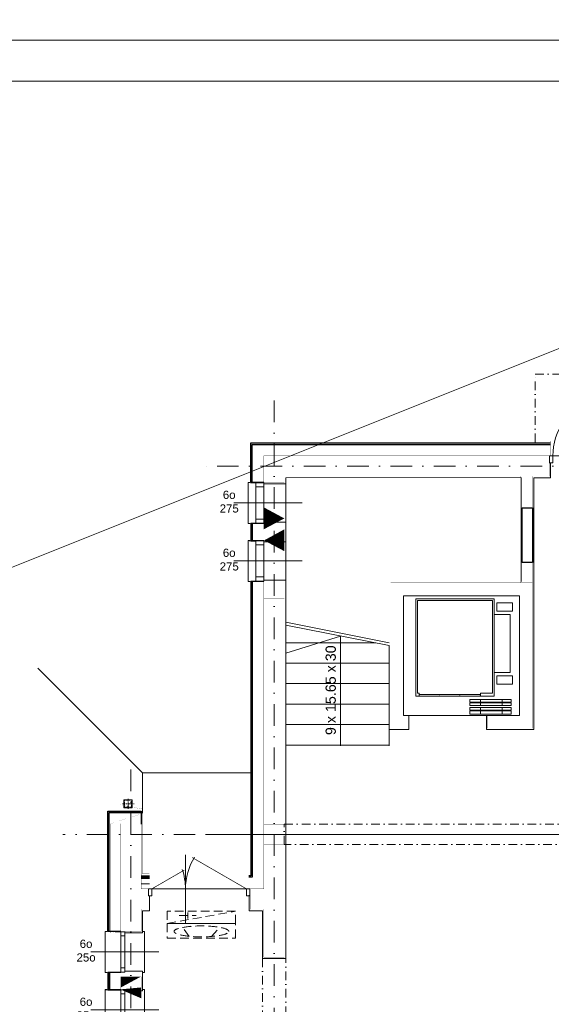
# Model space of a CAD drawing. Extents: x 4615668 to 9294084, y 16339 to 10688993.
# Tile 53 of 256: x 4720256 to 4721036, y 5340183 to 5341627. Entities that reach past the tile are written whole.
import ezdxf
from ezdxf.lldxf.tags import DXFTag

# ---------------------------------------------------------------- set-up
doc = ezdxf.new("R2010")
doc.units = 0
doc.header["$MEASUREMENT"] = 0
doc.linetypes.add('DASHDOT', pattern=[25.4, 12.7, -6.35, 0, -6.35])
doc.linetypes.add('DASHED', pattern=[19.049999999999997, 12.7, -6.35])
for name, color, linetype, lineweight in [('hatch', 253, 'Continuous', 0), ('Osie', 175, 'DASHDOT', 9), ('Wymiar', 7, 'Continuous', 9), ('WYPOSAŻENIE', 223, 'Continuous', 9)]:
    doc.layers.add(name, color=color, linetype=linetype, lineweight=lineweight)
doc.layers.add('MURY', color=7, linetype='Continuous')
doc.layers.add('STOLARKA', color=4, linetype='Continuous')
doc.styles.add('ARIAL_CE', font='arial.ttf', dxfattribs={"height": 15})
doc.styles.add('ARIAL_WYM50', font='arial.ttf', dxfattribs={"height": 15})
doc.linetypes.add('BATTING', pattern='A,0.00254,-2.54,[134,ltypeshp.shx,S=2.54,R=0,X=-2.54,Y=0],-5.08,[134,ltypeshp.shx,S=2.54,R=180,X=2.54,Y=0],-2.54', length=10.16254)
tags = doc.linetypes.add('DASH', pattern=[15, 10, -5]).pattern_tags.tags
tags[6:7] = [DXFTag(74, 4), DXFTag(75, 0), DXFTag(340, '0'), DXFTag(46, 0.0), DXFTag(50, 0.0), DXFTag(44, 0.0), DXFTag(45, 0.0)]
tags[4:5] = [DXFTag(74, 4), DXFTag(75, 0), DXFTag(340, '0'), DXFTag(46, 0.0), DXFTag(50, 0.0), DXFTag(44, 0.0), DXFTag(45, 0.0)]

# ---------------------------------------------------------------- blocks, each defined once
blk = doc.blocks.new('G$C61CBF25F')
at = {"layer": 'Osie', "lineweight": 0, "ltscale": 2.5}
for p, q in [((305, 0), (305, 1880.0000002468)), ((1525, 1780.0000002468), (204.8462595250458, 1780.0000002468)), ((1525, 1780.0000002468), (204.8462595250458, 1780.0000002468)), ((95, 540), (95, 1340)), ((1525, 1240), (-5, 1240))]:
    blk.add_line(p, q, dxfattribs=at)
blk = doc.blocks.new('G$C09C456D5')
at = {"layer": 'STOLARKA', "color": 252, "linetype": 'Continuous', "lineweight": 0}
for p, q in [((55, 100.0000000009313), (55, 0)), ((5, 50), (105, 49.99999999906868))]:
    blk.add_line(p, q, dxfattribs=at)
at = {"layer": 'STOLARKA', "color": 252, "linetype": 'Continuous', "lineweight": 0, "const_width": 0.9999999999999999}
blk.add_lwpolyline([(105, 50), (17.95557331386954, 100.2551231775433)], dxfattribs=at)
at = {"layer": 'STOLARKA', "color": 252, "linetype": 'Continuous', "lineweight": 0}
for points in [[(5, 40), (5, 50), (0, 50), (0, 40)], [(105, 40), (105, 50), (110, 50), (110, 40)]]:
    blk.add_lwpolyline(points, close=True, dxfattribs=at)
blk.add_arc((95, 49.99999999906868), 90, 145.4619780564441, 180, dxfattribs=at)
blk = doc.blocks.new('G$C7A6A329E')
at = {"layer": 'hatch', "color": 0, "lineweight": 0, "ltscale": 40}
blk.add_arc((144.5, 50.00000000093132), 90, 148.7266556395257, 180, dxfattribs=at)
at = {"layer": 'STOLARKA', "color": 252, "linetype": 'Continuous', "lineweight": 0}
for p, q in [((54.42717894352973, 100.0000000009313), (54.42717894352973, 0)), ((144.0000000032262, 49.99999999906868), (5, 49.99999999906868))]:
    blk.add_line(p, q, dxfattribs=at)
at = {"layer": 'STOLARKA', "color": 252, "linetype": 'Continuous', "lineweight": 0, "const_width": 0.9999999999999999}
for points in [[(144, 50.00000000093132), (64.32566285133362, 96)], [(5, 50), (52.6636619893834, 77.51862807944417)]]:
    blk.add_lwpolyline(points, dxfattribs=at)
at = {"layer": 'STOLARKA', "color": 252, "linetype": 'Continuous', "lineweight": 0}
for points in [[(5, 40), (5, 50), (0, 50), (0, 40)], [(144.0000000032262, 40), (144.0000000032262, 50), (149.0000000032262, 50), (149.0000000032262, 40)]]:
    blk.add_lwpolyline(points, close=True, dxfattribs=at)
blk.add_arc((-35.57282105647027, 49.99999999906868), 90, 0, 18.40990210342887, dxfattribs=at)
blk = doc.blocks.new('G$C5CBE0247')
at = {"layer": 'STOLARKA', "color": 5, "lineweight": 0}
for points in [[(0, 55), (0, 58), (59.99999999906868, 58), (59.99999999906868, 55)], [(0, 3), (0, 0), (59.99999999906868, 0), (59.99999999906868, 3)]]:
    blk.add_lwpolyline(points, dxfattribs=at)
for points in [[(0.5, 23), (6.5, 23), (6.5, 29), (0.5, 29)], [(53.49999999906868, 23), (6.5, 23), (6.5, 29), (53.49999999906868, 29)], [(59.49999999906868, 23), (53.49999999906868, 23), (53.49999999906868, 29), (59.49999999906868, 29)]]:
    blk.add_lwpolyline(points, close=True, dxfattribs=at)
blk = doc.blocks.new('G$C21C1C319')
at = {"layer": 'STOLARKA', "color": 5, "lineweight": 0}
blk.add_line((30, 0), (30, 100), dxfattribs=at)
for points in [[(0.5, 44), (6.5, 44), (6.5, 50), (0.5, 50)], [(53.49999999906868, 44), (6.5, 44), (6.5, 50), (53.49999999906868, 50)], [(59.49999999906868, 44), (53.49999999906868, 44), (53.49999999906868, 50), (59.49999999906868, 50)]]:
    blk.add_lwpolyline(points, close=True, dxfattribs=at)
blk.add_lwpolyline([(0, 24), (0, 21), (59.99999999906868, 21), (59.99999999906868, 24)], dxfattribs=at)
at = {"lineweight": 0, "ltscale": 40}
blk.add_blockref('G$C5CBE0247', (0, 21), dxfattribs=at)
blk = doc.blocks.new('G$C3C6114F1')
at = {"layer": 'STOLARKA', "color": 5, "lineweight": 0}
blk.add_line((0, 30), (100, 30), dxfattribs=at)
blk.add_lwpolyline([(24, 0), (21, 0), (21, 59.99999999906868), (24, 59.99999999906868)], dxfattribs=at)
for points in [[(44, 59.49999999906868), (44, 53.49999999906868), (32, 53.49999999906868), (32, 59.49999999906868)], [(44, 53.49999999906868), (44, 6.5), (32, 6.5), (32, 53.49999999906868)], [(44, 0.5), (44, 6.5), (32, 6.5), (32, 0.5)]]:
    blk.add_lwpolyline(points, close=True, dxfattribs=at)
blk = doc.blocks.new('G$C6E969633')
at = {"lineweight": 0, "ltscale": 40}
blk.add_line((443.9129366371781, 1530.882649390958), (363.8433230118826, 1505.528246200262), dxfattribs=at)
at = {"layer": 'MURY', "linetype": 'DASH', "lineweight": 0}
blk.add_line((709.2205894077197, 1611.000000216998), (709.220589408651, 1763.500000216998), dxfattribs=at)
at = {"layer": 'MURY', "lineweight": 0, "ltscale": 40}
for p, q in [((515.6821542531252, 1521.107687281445), (363.7205894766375, 1551.000000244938)), ((515.6821542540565, 1517.028471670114), (363.7205894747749, 1546.920784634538)), ((495.8245113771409, 1521.0000002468), (363.7205894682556, 1521.0000002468)), ((515.6821542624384, 1491.0000002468), (363.7205894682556, 1491.0000002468)), ((153.6821542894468, 1330.000000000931), (0, 1483.682154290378)), ((515.6821542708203, 1461.0000002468), (363.7205894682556, 1461.0000002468)), ((559.6821543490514, 1444.858905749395), (649.6821543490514, 1444.85890592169)), ((515.6821542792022, 1431.0000002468), (363.7205894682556, 1431.0000002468)), ((515.6821542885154, 1401.0000002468), (363.7205894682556, 1401.0000002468)), ((544.1821544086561, 1414.489815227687), (658.1821542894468, 1414.489815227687)), ((515.6821542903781, 1393.530909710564), (515.6821542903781, 1370.000000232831)), ((516.220589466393, 1371.0000002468), (363.720589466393, 1371.0000002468)), ((151.6821542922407, 1174.999999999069), (163.6821542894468, 1174.999999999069))]:
    blk.add_line(p, q, dxfattribs=at)
at = {"layer": 'MURY', "linetype": 'DASHDOT', "lineweight": 0, "ltscale": 0.1}
for p, q in [((132.397598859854, 1291.914853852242), (132.397598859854, 1277.152994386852)), ((124.4328076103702, 1284.844174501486), (141.232807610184, 1284.844174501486))]:
    blk.add_line(p, q, dxfattribs=at)
at = {"layer": 'MURY', "lineweight": 0, "ltscale": 5}
blk.add_line((1566.682154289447, 1240), (246.5284138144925, 1240), dxfattribs=at)
at = {"layer": 'MURY', "lineweight": -3, "ltscale": 40}
for p, q in [((151.6821542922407, 1178.999999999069), (163.6821542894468, 1178.999999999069)), ((151.6821542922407, 1176.999999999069), (163.6821542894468, 1176.999999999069))]:
    blk.add_line(p, q, dxfattribs=at)
at = {"layer": 'MURY', "linetype": 'DASHDOT', "lineweight": 0}
blk.add_lwpolyline([(729.6821542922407, 1815.0000002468), (729.6821542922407, 1915.0000002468), (881.6821542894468, 1915.0000002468), (881.6821542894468, 1815.0000002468)], dxfattribs=at)
at = {"layer": 'MURY', "lineweight": 0, "ltscale": 40}
for points, const_width in [([(331.6821542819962, 1754.002967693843), (309.7045348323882, 1754.002967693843), (309.7045348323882, 1817.0000002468), (752.1821542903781, 1817.0000002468)], 0.1), ([(331.6821542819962, 1753.960071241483), (309.7045348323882, 1753.960071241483), (309.7045348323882, 1816.957103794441), (752.1821542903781, 1816.957103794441)], 0.1), ([(752.1821542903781, 1795.002707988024), (752.1821542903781, 1817.0000002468)], 0.1), ([(319.6821542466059, 1698.000000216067), (309.6821542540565, 1698.000000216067), (309.6821542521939, 1669.000000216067), (319.6821542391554, 1669.000000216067)], 0.1), ([(331.6821542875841, 1611.000000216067), (316.7045348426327, 1611.000000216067), (316.7045348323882, 1175), (309.7045348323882, 1175)], 0.3), ([(151.6821542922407, 1174.999999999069), (163.6821542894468, 1174.997607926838)], 0.3), ([(121.6821542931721, 1039.500000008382), (99.68215431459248, 1039.500000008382), (99.68215431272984, 1010.500000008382), (121.6821542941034, 1010.500000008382)], 0.1)]:
    blk.add_lwpolyline(points, dxfattribs=dict(at, const_width=const_width))
at = {"layer": 'MURY', "lineweight": -3, "ltscale": 40}
for points in [[(331.6821542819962, 1756.002967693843), (312.7045348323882, 1756.002967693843), (312.7045348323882, 1814.0000002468), (752.1821542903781, 1814.0000002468)], [(331.655154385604, 1756.002967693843), (314.6775349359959, 1756.002967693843), (314.7045348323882, 1812.0000002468), (752.1821542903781, 1812.0000002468)], [(331.6821542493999, 1696.000000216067), (312.6821542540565, 1696.000000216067), (312.6821542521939, 1671.000000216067), (331.6821542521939, 1671.000000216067)], [(331.6821542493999, 1696.000000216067), (314.6821542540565, 1696.000000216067), (314.6821542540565, 1671.000000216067), (331.9478232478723, 1671.000000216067)], [(331.6821542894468, 1611.000000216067), (312.7045348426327, 1611.000000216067), (312.7045348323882, 1179), (309.7045348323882, 1179)], [(319.6821542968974, 1611.000000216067), (314.7045348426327, 1611.000000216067), (314.7045348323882, 1177), (309.7045348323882, 1177)], [(121.6821542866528, 1097.500000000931), (102.6821542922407, 1097.499999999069), (102.6821542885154, 1273.999999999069), (151.6821542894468, 1274.000000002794), (151.6821542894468, 1255)], [(121.6821542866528, 1097.500000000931), (104.6821542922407, 1097.499999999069), (104.6821542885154, 1271.999999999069), (151.6821542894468, 1272.000000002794), (151.6821542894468, 1255)], [(121.6821543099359, 1037.500000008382), (102.6821543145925, 1037.500000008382), (102.6821543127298, 1012.500000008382), (121.6821543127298, 1012.500000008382)], [(121.6821543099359, 1037.500000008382), (104.6821543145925, 1037.500000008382), (104.6821543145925, 1012.500000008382), (121.9478233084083, 1012.500000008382)]]:
    blk.add_lwpolyline(points, dxfattribs=at)
at = {"layer": 'MURY', "lineweight": 0, "ltscale": 40}
for points in [[(331.6821542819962, 1756.002967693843, 0.2, 0.2, 0), (316.7045348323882, 1756.002967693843, 0.2, 0.2, 0), (316.7045348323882, 1810.0000002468, 0.2, 0.2, 0), (752.1821542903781, 1810.0000002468, 0, 0, 0)], [(331.6821542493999, 1696.000000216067, 0.2, 0.2, 0), (316.6821542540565, 1696.000000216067, 0.2, 0.2, 0), (316.6821542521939, 1671.000000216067, 0.2, 0.2, 0), (331.6821542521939, 1671.000000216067, 0.2, 0.2, 0)], [(121.6821543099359, 1037.500000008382, 0.2, 0.2, 0), (106.6821543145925, 1037.500000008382, 0.2, 0.2, 0), (106.6821543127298, 1012.500000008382, 0.2, 0.2, 0), (121.6821543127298, 1012.500000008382, 0.2, 0.2, 0)]]:
    blk.add_lwpolyline(points, format="xyseb", dxfattribs=at)
at = {"layer": 'MURY', "ltscale": 40, "const_width": 0.3}
for points in [[(331.6821542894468, 1765.0000002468), (361.6821542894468, 1765.0000002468), (361.6821542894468, 1795.0000002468), (331.6821542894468, 1795.0000002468)], [(361.6821542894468, 1765.0000002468), (750.1821542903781, 1765.0000002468), (750.1821542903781, 1795.0000002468), (361.6821542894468, 1795.0000002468)], [(331.6821542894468, 1611.000000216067), (361.6821542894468, 1611.000000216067), (361.6821542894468, 1765.0000002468), (331.6821542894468, 1765.0000002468)], [(708.6821542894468, 1608.991272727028), (725.6821542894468, 1608.991272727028), (725.6821542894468, 1765.0000002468), (708.6821542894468, 1765.0000002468)], [(331.6821542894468, 1255), (361.6821542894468, 1255), (361.6821542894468, 1611.000000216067), (331.6821542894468, 1611.000000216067)], [(331.6821542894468, 1586.000000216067), (331.6821542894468, 1611.000000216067), (361.6821542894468, 1611.000000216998), (361.6821542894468, 1586.000000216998)], [(331.6821542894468, 1225), (361.6821542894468, 1225), (361.6821542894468, 1255), (331.6821542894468, 1255)], [(331.6821542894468, 1160), (311.7045348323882, 1160), (311.7045348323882, 1130), (331.6821542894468, 1130), (331.6821542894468, 1060.000000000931), (361.6821542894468, 1060.000000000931), (361.6821542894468, 1225), (331.6821542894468, 1225)], [(121.6821542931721, 1012.5), (121.6821542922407, 1037.5), (151.6821542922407, 1037.500000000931), (151.6821542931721, 1012.500000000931)], [(121.6821542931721, 1012.5), (121.6821542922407, 1037.5), (151.6821542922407, 1037.500000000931), (151.6821542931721, 1012.500000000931)]]:
    blk.add_lwpolyline(points, close=True, dxfattribs=at)
at = {"layer": 'MURY', "lineweight": 0, "ltscale": 40}
for points in [[(752.1821542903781, 1785.085010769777), (752.1821542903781, 1763.0000002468), (727.6821542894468, 1763.0000002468), (727.6821542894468, 1393.530909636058), (658.1821542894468, 1393.530909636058), (658.1821542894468, 1414.530909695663)], [(363.6821542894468, 1393.530909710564), (363.9609052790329, 1763.017246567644), (708.6821542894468, 1763.628740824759)], [(363.6821542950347, 1754.255248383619), (363.6821542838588, 1754.000000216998), (331.6821542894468, 1754.000000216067)], [(331.6821542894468, 1697.999835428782), (363.9005803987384, 1697.999835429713), (363.9005803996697, 1668.999835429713), (331.6821542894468, 1668.999835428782)], [(331.6821542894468, 1612.999878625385), (363.8433230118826, 1612.999878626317), (363.8433230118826, 1057.99987841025), (329.8433230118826, 1057.99987841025), (329.8433230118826, 1127.999878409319), (309.865703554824, 1127.999878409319), (309.865703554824, 1150.571474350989)], [(708.6821542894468, 1611.000000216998), (709.2205894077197, 1611.000000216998)], [(649.6821544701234, 1442.858905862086), (649.6821544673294, 1446.858905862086), (667.1821544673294, 1446.85890587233), (667.1821542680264, 1582.958905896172), (557.1821543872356, 1582.958905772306), (557.1821543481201, 1446.858905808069), (559.6821544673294, 1446.858905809), (559.6821544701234, 1442.858905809)], [(443.9129366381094, 1369.961865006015), (443.9129366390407, 1530.882649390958)], [(443.9129366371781, 1399.961865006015), (443.9129366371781, 1530.882649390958)], [(544.1821544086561, 1414.530909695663), (544.1821544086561, 1393.530909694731), (515.6821542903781, 1393.530909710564), (515.6821542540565, 1517.028471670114)], [(153.6821542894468, 1271.048194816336), (153.6821542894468, 1330.000000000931), (311.7045348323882, 1330)], [(163.6821542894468, 1149.999999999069), (163.6821542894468, 1127.999999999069), (153.6821542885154, 1128.000000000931), (153.6821542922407, 1095.500000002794), (127.6821542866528, 1095.500000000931)], [(127.6821542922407, 1039.500000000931), (153.6821542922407, 1039.500000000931), (153.6821542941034, 1010.500000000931), (127.6821542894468, 1010.5)]]:
    blk.add_lwpolyline(points, dxfattribs=at)
at = {"layer": 'MURY', "lineweight": 0, "const_width": 0.2}
for points in [[(319.6821542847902, 1754.002967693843), (311.7045348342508, 1754.002967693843)], [(311.7045348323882, 1613.002967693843), (319.6821542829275, 1613.002967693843)], [(121.6821542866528, 1095.500000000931), (99.68215429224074, 1095.499999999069), (99.68215428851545, 1276.999999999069), (153.6821542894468, 1277.000000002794), (153.6821542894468, 1181.999999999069), (163.6821542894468, 1181.999999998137), (163.6821542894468, 1160)]]:
    blk.add_lwpolyline(points, dxfattribs=at)
at = {"layer": 'MURY', "linetype": 'DASHDOT', "ltscale": 0.5, "const_width": 0.3}
blk.add_lwpolyline([(331.6821542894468, 1756.000000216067), (361.6821542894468, 1756.000000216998)], dxfattribs=at)
at = {"layer": 'MURY'}
blk.add_lwpolyline([(710.6821542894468, 1638.912962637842), (710.6821542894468, 1718.912962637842), (725.6821542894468, 1718.912962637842), (725.6821542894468, 1638.912962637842)], close=True, dxfattribs=at)
at = {"layer": 'MURY', "linetype": 'DASHDOT', "ltscale": 0.5, "const_width": 0.3}
blk.add_lwpolyline([(331.6821542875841, 1671.000000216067), (331.6821542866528, 1696.000000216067), (361.6821542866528, 1696.000000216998), (361.6821542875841, 1671.000000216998)], close=True, dxfattribs=at)
at = {"layer": 'MURY', "lineweight": 0}
for points in [[(319.6821542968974, 1613.000000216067, 0.2, 0.2, 0), (309.7045348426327, 1613.000000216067, 0.2, 0.2, 0), (309.7045348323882, 1182, 0.2, 0.2, 0), (309.7045348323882, 1182, 0.2, 0.2, 0), (309.7045348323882, 1160, 0.2, 0.2, 0)], [(121.6821542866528, 1097.500000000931, 0.2, 0.2, 0), (106.6821542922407, 1097.499999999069, 0.2, 0.2, 0), (106.6821542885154, 1269.999999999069, 0.2, 0.2, 0), (151.6821542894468, 1270.000000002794, 0.2, 0.2, 0), (151.6821542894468, 1255, 0, 0, 0)]]:
    blk.add_lwpolyline(points, format="xyseb", dxfattribs=at)
at = {"layer": 'MURY', "ltscale": 40, "const_width": 0.3}
for points in [[(542.1821544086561, 1414.530909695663), (542.1821544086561, 1395.530909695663), (517.6821542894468, 1395.530909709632), (517.6821542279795, 1609.000000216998), (725.6821542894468, 1609.000000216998), (725.6821542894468, 1395.530909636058), (660.1821542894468, 1395.530909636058), (660.1821542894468, 1414.530909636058), (706.6821542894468, 1414.530909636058), (706.6821542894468, 1590.000000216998), (536.6821542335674, 1590.000000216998), (536.6821542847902, 1414.489815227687), (542.1821544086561, 1414.489815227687)], [(151.6821542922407, 1130.000000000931), (151.6821542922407, 1097.500000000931), (121.6821542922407, 1097.500000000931), (121.6821542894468, 1254.999999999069), (151.6821542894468, 1255), (151.6821542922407, 1160.000000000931)], [(151.6821542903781, 1130.000000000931), (161.6821542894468, 1130), (161.6821542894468, 1160), (151.6821542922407, 1160.000000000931)]]:
    blk.add_lwpolyline(points, dxfattribs=at)
at = {"layer": 'MURY', "lineweight": 0, "ltscale": 40}
for points in [[(536.6821542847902, 1414.489815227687), (706.6821542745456, 1414.489815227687), (706.6821542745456, 1589.958905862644), (536.6821542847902, 1589.958905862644)], [(554.6821543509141, 1442.858905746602), (669.6821544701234, 1442.858905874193), (669.682154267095, 1585.458905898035), (554.682154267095, 1585.458905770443)], [(696.682154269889, 1579.458905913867), (673.2843881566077, 1579.458905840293), (673.284388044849, 1567.458905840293), (696.6821543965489, 1567.458905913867)], [(669.682154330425, 1477.458905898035), (692.9529068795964, 1477.458905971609), (692.9529069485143, 1562.458905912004), (669.6821542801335, 1562.45890583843)], [(696.6821544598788, 1460.458905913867), (673.2843882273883, 1460.458905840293), (673.2843881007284, 1472.458905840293), (696.6821544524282, 1472.458905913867)], [(681.1821543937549, 1433.958905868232), (633.6821542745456, 1433.958905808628), (633.6821542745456, 1437.958905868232), (681.1821543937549, 1437.958905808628)], [(681.1821542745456, 1428.958905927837), (633.6821542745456, 1428.958905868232), (633.6821542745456, 1432.958905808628), (681.1821542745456, 1432.958905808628)], [(649.68215447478, 1433.958905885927), (694.68215447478, 1433.958905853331), (694.6821544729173, 1437.958905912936), (649.6821544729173, 1437.958905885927)], [(649.6821543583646, 1428.958905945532), (694.6821543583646, 1428.958905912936), (694.682154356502, 1432.958905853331), (649.6821544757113, 1432.958905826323)], [(681.1821542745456, 1421.958905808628), (633.6821542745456, 1421.958905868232), (633.6821542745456, 1425.958905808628), (681.1821542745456, 1425.958905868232)], [(681.1821543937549, 1416.489815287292), (633.6821543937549, 1416.489815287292), (633.6821543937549, 1420.958905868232), (681.1821542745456, 1420.958905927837)], [(649.6821544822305, 1421.958905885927), (694.6821544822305, 1421.958905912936), (694.6821544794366, 1425.958905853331), (649.6821544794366, 1425.958905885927)], [(649.6821543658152, 1416.489815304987), (694.6821544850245, 1416.489815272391), (694.6821543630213, 1420.958905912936), (649.6821543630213, 1420.958905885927)], [(138.397598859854, 1278.844174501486), (138.397598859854, 1290.844174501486), (126.397598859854, 1290.844174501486), (126.397598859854, 1278.844174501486)]]:
    blk.add_lwpolyline(points, close=True, dxfattribs=at)
at = {"layer": 'MURY', "linetype": 'DASHDOT', "lineweight": 0, "ltscale": 0.1}
blk.add_lwpolyline([(137.5975988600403, 1279.6441745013), (137.5975988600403, 1290.044174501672), (127.1975988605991, 1290.044174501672), (127.1975988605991, 1279.6441745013)], close=True, dxfattribs=at)
at = {"layer": 'MURY', "linetype": 'DASHDOT', "lineweight": 0}
for points in [[(881.6821542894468, 1225), (361.6821542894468, 1225), (361.6821542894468, 1255), (881.6821542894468, 1255)], [(329.6821542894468, 822.0000000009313), (363.6821542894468, 822.0000000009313), (363.8433230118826, 1058.000000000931), (329.8433230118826, 1058.000000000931)]]:
    blk.add_lwpolyline(points, close=True, dxfattribs=at)
at = {"layer": 'MURY', "linetype": 'BATTING', "lineweight": 0, "ltscale": 0.75}
blk.add_lwpolyline([(163.6821542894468, 1167.333333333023), (151.6821542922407, 1167.333333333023)], dxfattribs=at)
at = {"layer": 'MURY', "lineweight": 0, "ltscale": 40}
for p in [(589.6821544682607, 1444.858905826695), (618.6821542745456, 1444.858905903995), (619.6821544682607, 1444.858905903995), (648.6821542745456, 1444.85890584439)]:
    blk.add_point(p, dxfattribs=at)
for name, p in [('G$C61CBF25F', (41.68215428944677, 0)), ('G$C09C456D5', (750.6821542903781, 1745.002707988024)), ('G$C7A6A329E', (162.1821542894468, 1109.999999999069))]:
    blk.add_blockref(name, p, dxfattribs=at)
at = {"layer": 'MURY', "color": 1, "lineweight": 0, "ltscale": 40}
for p in [(287.6821542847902, 1696.000000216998), (287.6821542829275, 1611.000000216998)]:
    blk.add_blockref('G$C3C6114F1', p, dxfattribs=at)
at = {"layer": 'MURY', "lineweight": 0, "ltscale": 40, "xscale": -1, "rotation": 270.0000000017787}
for p in [(77.68215429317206, 1037.499999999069), (77.68215429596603, 952.4999999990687)]:
    blk.add_blockref('G$C21C1C319', p, dxfattribs=at)
at = {"layer": 'MURY', "char_height": 12, "width": 1777.51737514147, "attachment_point": 5, "rotation": 0.15444832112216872, "style": 'ARIAL_CE'}
for s, insert in [('\\pxi-10,l16.666687,t16.666687;6o\\P275', (240.80924125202, 1727.760782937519)), ('\\pxi-10,l16.666687,t16.666687;6o\\P275', (240.8092412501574, 1642.760782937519)), ('\\pxi-10,l16.666687,t16.666687;6o\\P25o', (30.80924125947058, 1069.26078271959)), ('\\pxi-10,l16.666687,t16.666687;6o\\P25o', (30.80924126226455, 984.2607827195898))]:
    blk.add_mtext(s, dxfattribs=dict(at, insert=insert))
at = {"layer": 'MURY', "lineweight": 0, "ltscale": 40, "insert": (422.1995848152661, 1385.584731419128), "char_height": 15, "width": 191.1449040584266, "attachment_point": 1, "rotation": 89.99999999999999, "style": 'ARIAL_WYM50'}
blk.add_mtext('\\A1;{\\C0;9 x 15.65 x 30}', dxfattribs=at)
blk = doc.blocks.new('G$C0AA5E32D')
at = {"layer": 'WYPOSAŻENIE', "linetype": 'DASHED', "extrusion": (4.004694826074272e-14, 5.369681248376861e-12, -1)}
for p, q in [((5.849171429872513e-05, 21.5392047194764, -13.99999999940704), (100.2821066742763, 39.28393241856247, -13.99999999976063)), ((5.849171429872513e-05, 21.5392047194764, -41.99999999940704), (100.2821066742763, 39.28393241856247, -41.99999999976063)), ((17.5494277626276, 33.1055792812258, -41.99999999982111), (42.61992776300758, 33.10551120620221, -41.99999999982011)), ((30.08468980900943, 37.54179524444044, -41.99999999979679), (30.08466571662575, 28.6692952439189, -41.99999999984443)), ((32.26040740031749, 2.098155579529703, -27.99999999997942), (21.72161985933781, 16.38224304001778, -27.99999999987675)), ((64.86467607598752, 2.09806704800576, -27.99999999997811), (77.44627521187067, 16.38209172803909, -27.99999999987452))]:
    blk.add_line(p, q, dxfattribs=at)
at = {"layer": 'WYPOSAŻENIE', "linetype": 'DASHED'}
for points in [[(0, 21.53893241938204), (100.2821066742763, 21.53893241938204), (100.2821066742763, 39.28393241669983), (0, 39.28393241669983)], [(0, 0.0002695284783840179), (100.2820584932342, 0.0002695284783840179), (100.2820584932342, 21.53893241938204), (0, 21.53893241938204)]]:
    blk.add_lwpolyline(points, close=True, dxfattribs=at)
at = {"layer": 'WYPOSAŻENIE', "linetype": 'DASHED', "extrusion": (4.004694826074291e-14, 5.369681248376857e-12, -1)}
blk.add_ellipse((50.14102655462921, 9.779068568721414, -27.99999999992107), major_axis=(40.11280000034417, -0.0001089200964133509), ratio=0.2003062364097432, dxfattribs=at)
at = {"layer": 'WYPOSAŻENIE', "linetype": 'DASHED'}
for points in [[(99.16884604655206, 2.790888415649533, -27.99909999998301), (99.16884604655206, 2.790888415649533, -26.20089999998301), (99.1688460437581, 2.789943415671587, -26.19999999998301), (99.1688460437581, 2.789943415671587, -27.99999999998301)], [(99.25132299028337, 2.514570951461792e-08, -27.985999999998), (99.25132299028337, 2.514570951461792e-08, -0.01399999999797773), (99.26063299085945, 0), (99.26063299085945, 0, -27.99999999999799)]]:
    blk.add_3dface(points, dxfattribs=at)

msp = doc.modelspace()

# ---------------------------------------------------------------- linework, layer by layer
at = {"layer": 'hatch', "color": 252}
for points in [[(4719004.057416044, 5341597.390729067), (4723204.057416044, 5341597.390729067), (4723204.057416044, 5344545.390729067), (4719004.057416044, 5344545.390729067)], [(4719004.057416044, 5341597.390729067), (4723204.057416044, 5341597.390729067), (4723204.057416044, 5344545.390729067), (4719004.057416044, 5344545.390729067)], [(4719004.057416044, 5338649.390729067), (4723204.057416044, 5338649.390729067), (4723204.057416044, 5341597.390729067), (4719004.057416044, 5341597.390729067)], [(4719004.057416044, 5338649.390729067), (4723204.057416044, 5338649.390729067), (4723204.057416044, 5341597.390729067), (4719004.057416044, 5341597.390729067)], [(4719324.057416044, 5341537.390729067), (4723144.057416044, 5341537.390729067), (4723144.057416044, 5338709.390729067), (4719324.057416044, 5338709.390729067)]]:
    msp.add_lwpolyline(points, close=True, dxfattribs=at)
at = {"layer": 'Wymiar', "color": 1, "lineweight": 0, "ltscale": 40}
msp.add_line((4714804.057416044, 5338649.390729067), (4729596.387813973, 5344563.100711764), dxfattribs=at)

# ---------------------------------------------------------------- block references
at = {"layer": 'Wymiar', "lineweight": 0, "ltscale": 40}
msp.add_blockref('G$C6E969633', (4720282.744081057, 5339192.5614711), dxfattribs=at)
at = {"layer": 'Wymiar', "color": 3, "lineweight": 0}
msp.add_blockref('G$C0AA5E32D', (4720472.629470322, 5340280.437211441, 27.99999999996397), dxfattribs=at)

doc.saveas('drawing.dxf')
